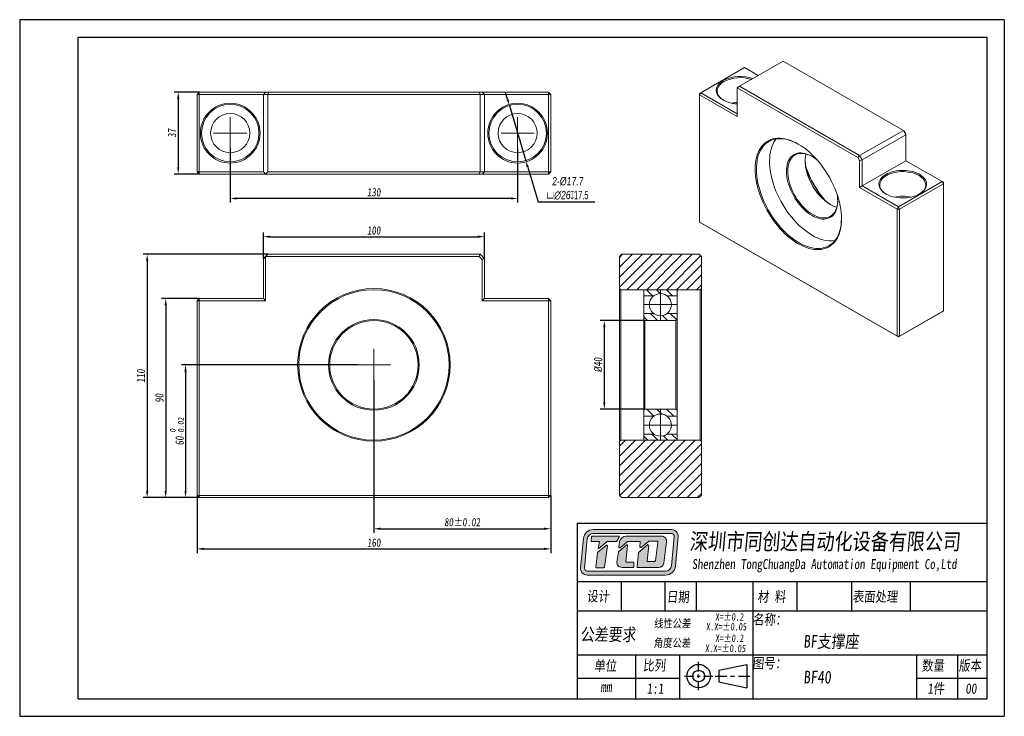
# Model space of a CAD drawing. Header units: millimetres. Extents: x 769 to 1215, y 138 to 453.
import ezdxf

# ---------------------------------------------------------------- set-up
doc = ezdxf.new("R2010")
doc.units = ezdxf.units.MM
doc.linetypes.add('CENTER2', pattern=[28.575, 19.05, -3.175, 3.175, -3.175])
doc.layers.get('0').update_dxf_attribs({"lineweight": 20})
for name, color, linetype, lineweight in [('中心线', 5, 'CENTER2', 13), ('外框', 7, 'Continuous', 25), ('文字', 3, 'Continuous', 18), ('标注', 1, 'Continuous', 13)]:
    doc.layers.add(name, color=color, linetype=linetype, lineweight=lineweight)
doc.styles.get("Standard").update_dxf_attribs({"font": 'SimSun.ttf', "width": 0.8, "oblique": 5})
doc.dimstyles.new('ISO-25', dxfattribs={"dimscale": 1.5, "dimtxt": 2.5, "dimasz": 2, "dimexe": 1.25, "dimexo": 0, "dimtad": 1, "dimzin": 9, "dimdsep": 46, "dimtxsty": 'Standard', "dimcen": 2.5, "dimadec": 0, "dimazin": 2, "dimtfac": 1, "dimtix": 1, "dimtmove": 0, "dimatfit": 0, "dimfxl": 0, "dimarcsym": 0})
doc.dimstyles.new('ISO-25$3', dxfattribs={"dimscale": 1.5, "dimtxt": 2.5, "dimasz": 2, "dimexe": 1.25, "dimexo": 0, "dimtad": 1, "dimtoh": 1, "dimzin": 9, "dimdsep": 46, "dimtxsty": 'Standard', "dimcen": 2.5, "dimadec": 0, "dimazin": 2, "dimtfac": 1, "dimtix": 1, "dimtmove": 0, "dimatfit": 0, "dimfxl": 0, "dimarcsym": 0})

# ---------------------------------------------------------------- blocks, each defined once
blk = doc.blocks.new('Y')
at = {"lineweight": 30}
for p, q in [((-4136.76, 2009.27), (-3862.74, 2009.27)), ((-4154.44, 2003.97), (-3857.44, 2003.97)), ((-4154.44, 2003.97), (-3857.44, 2003.97))]:
    blk.add_line(p, q, dxfattribs=at)
for points in [[(-3857.44, 2213.99), (-4154.44, 2213.99), (-4154.44, 2003.97)], [(-4136.76, 2009.27), (-4136.76, 2208.69), (-3862.74, 2208.69)]]:
    blk.add_lwpolyline(points, dxfattribs=at)
blk = doc.blocks.new('W')
at = {"lineweight": 30}
for p, q in [((-3857.44, 2213.99), (-3857.44, 2003.97)), ((-3857.44, 2213.99), (-3857.44, 2003.97)), ((-3862.74, 2208.69), (-3862.74, 2009.27))]:
    blk.add_line(p, q, dxfattribs=at)
blk.add_blockref('Y', (0, 0))
blk = doc.blocks.new('*D11')
at = {"layer": 'Defpoints', "color": 0, "transparency": 16777216}
for p in [(864.57, 394.47), (994.57, 394.47), (864.57, 371.69)]:
    blk.add_point(p, dxfattribs=at)
at = {"layer": '标注', "color": 0, "lineweight": -2, "transparency": 16777216}
for p, q in [((864.57, 394.47), (864.57, 369.81)), ((994.57, 394.47), (994.57, 369.81)), ((991.57, 371.69), (867.57, 371.69))]:
    blk.add_line(p, q, dxfattribs=at)
at = {"layer": '标注', "color": 0, "transparency": 16777216}
for points in [[(867.57, 372.19), (867.57, 371.19), (864.57, 371.69)], [(991.57, 372.19), (991.57, 371.19), (994.57, 371.69)]]:
    blk.add_solid(points, dxfattribs=at)
at = {"layer": '标注', "color": 0, "transparency": 16777216, "insert": (929.57, 374.5), "char_height": 3.75, "attachment_point": 5}
blk.add_mtext('130', dxfattribs=at)
blk = doc.blocks.new('*D12')
at = {"layer": 'Defpoints', "color": 0, "transparency": 16777216}
for p in [(850.57, 419.72), (841.07, 382.72), (850.57, 382.72)]:
    blk.add_point(p, dxfattribs=at)
at = {"layer": '标注', "color": 0, "lineweight": -2, "transparency": 16777216}
for p, q in [((850.57, 419.72), (839.19, 419.72)), ((841.07, 416.72), (841.07, 385.72)), ((850.57, 382.72), (839.19, 382.72))]:
    blk.add_line(p, q, dxfattribs=at)
at = {"layer": '标注', "color": 0, "transparency": 16777216}
for points in [[(840.57, 416.72), (841.57, 416.72), (841.07, 419.72)], [(840.57, 385.72), (841.57, 385.72), (841.07, 382.72)]]:
    blk.add_solid(points, dxfattribs=at)
at = {"layer": '标注', "color": 0, "transparency": 16777216, "insert": (838.26, 401.22), "char_height": 3.75, "attachment_point": 5, "rotation": 90}
blk.add_mtext('37', dxfattribs=at)
blk = doc.blocks.new('*D13')
at = {"layer": 'Defpoints', "color": 0, "transparency": 16777216}
for p in [(979.57, 354.4), (879.57, 344.45), (979.57, 344.25)]:
    blk.add_point(p, dxfattribs=at)
at = {"layer": '标注', "color": 0, "lineweight": -2, "transparency": 16777216}
for p, q in [((879.57, 344.45), (879.57, 356.27)), ((979.57, 344.25), (979.57, 356.27)), ((882.57, 354.4), (976.57, 354.4))]:
    blk.add_line(p, q, dxfattribs=at)
at = {"layer": '标注', "color": 0, "transparency": 16777216}
for points in [[(882.57, 354.9), (882.57, 353.9), (879.57, 354.4)], [(976.57, 354.9), (976.57, 353.9), (979.57, 354.4)]]:
    blk.add_solid(points, dxfattribs=at)
at = {"layer": '标注', "color": 0, "transparency": 16777216, "insert": (929.57, 357.21), "char_height": 3.75, "attachment_point": 5}
blk.add_mtext('100', dxfattribs=at)
blk = doc.blocks.new('*D14')
at = {"layer": 'Defpoints', "color": 0, "transparency": 16777216}
for p in [(922.07, 296.45), (844.37, 236.45), (850.57, 236.45)]:
    blk.add_point(p, dxfattribs=at)
at = {"layer": '标注', "color": 0, "lineweight": -2, "transparency": 16777216}
for p, q in [((922.07, 296.45), (842.5, 296.45)), ((844.37, 293.45), (844.37, 239.45)), ((850.57, 236.45), (842.5, 236.45))]:
    blk.add_line(p, q, dxfattribs=at)
at = {"layer": '标注', "color": 0, "transparency": 16777216}
for points in [[(843.87, 293.45), (844.87, 293.45), (844.37, 296.45)], [(843.87, 239.45), (844.87, 239.45), (844.37, 236.45)]]:
    blk.add_solid(points, dxfattribs=at)
at = {"layer": '标注', "color": 0, "transparency": 16777216, "insert": (840.44, 266.45), "char_height": 3.75, "attachment_point": 5, "rotation": 90}
blk.add_mtext('60{\\H0.7x;\\S 0^ -0.02;}', dxfattribs=at)
blk = doc.blocks.new('*D15')
at = {"layer": 'Defpoints', "color": 0, "transparency": 16777216}
for p in [(850.57, 326.45), (835.39, 236.45), (850.57, 236.45)]:
    blk.add_point(p, dxfattribs=at)
at = {"layer": '标注', "color": 0, "lineweight": -2, "transparency": 16777216}
for p, q in [((850.57, 326.45), (833.51, 326.45)), ((835.39, 323.45), (835.39, 239.45)), ((850.57, 236.45), (833.51, 236.45))]:
    blk.add_line(p, q, dxfattribs=at)
at = {"layer": '标注', "color": 0, "transparency": 16777216}
for points in [[(834.89, 323.45), (835.89, 323.45), (835.39, 326.45)], [(834.89, 239.45), (835.89, 239.45), (835.39, 236.45)]]:
    blk.add_solid(points, dxfattribs=at)
at = {"layer": '标注', "color": 0, "transparency": 16777216, "insert": (832.57, 281.45), "char_height": 3.75, "attachment_point": 5, "rotation": 90}
blk.add_mtext('90', dxfattribs=at)
blk = doc.blocks.new('*D16')
at = {"layer": 'Defpoints', "color": 0, "transparency": 16777216}
for p in [(881.57, 346.45), (827.02, 236.45), (850.57, 236.45)]:
    blk.add_point(p, dxfattribs=at)
at = {"layer": '标注', "color": 0, "lineweight": -2, "transparency": 16777216}
for p, q in [((881.57, 346.45), (825.14, 346.45)), ((827.02, 343.45), (827.02, 239.45)), ((850.57, 236.45), (825.14, 236.45))]:
    blk.add_line(p, q, dxfattribs=at)
at = {"layer": '标注', "color": 0, "transparency": 16777216}
for points in [[(826.52, 343.45), (827.52, 343.45), (827.02, 346.45)], [(826.52, 239.45), (827.52, 239.45), (827.02, 236.45)]]:
    blk.add_solid(points, dxfattribs=at)
at = {"layer": '标注', "color": 0, "transparency": 16777216, "insert": (824.2, 291.45), "char_height": 3.75, "attachment_point": 5, "rotation": 90}
blk.add_mtext('110', dxfattribs=at)
blk = doc.blocks.new('*D17')
at = {"layer": 'Defpoints', "color": 0, "transparency": 16777216}
for p in [(929.57, 289.7), (1009.57, 237.45), (1009.57, 222.38)]:
    blk.add_point(p, dxfattribs=at)
at = {"layer": '标注', "color": 0, "lineweight": -2, "transparency": 16777216}
for p, q in [((929.57, 289.7), (929.57, 220.51)), ((1009.57, 237.45), (1009.57, 220.51)), ((932.57, 222.38), (1006.57, 222.38))]:
    blk.add_line(p, q, dxfattribs=at)
at = {"layer": '标注', "color": 0, "transparency": 16777216}
for points in [[(932.57, 222.88), (932.57, 221.88), (929.57, 222.38)], [(1006.57, 222.88), (1006.57, 221.88), (1009.57, 222.38)]]:
    blk.add_solid(points, dxfattribs=at)
at = {"layer": '标注', "color": 0, "transparency": 16777216, "insert": (969.57, 225.33), "char_height": 3.75, "attachment_point": 5}
blk.add_mtext('80%%P0.02', dxfattribs=at)
blk = doc.blocks.new('*D18')
at = {"layer": 'Defpoints', "color": 0, "transparency": 16777216}
for p in [(849.57, 237.45), (1009.57, 237.45), (1009.57, 213.28)]:
    blk.add_point(p, dxfattribs=at)
at = {"layer": '标注', "color": 0, "lineweight": -2, "transparency": 16777216}
for p, q in [((849.57, 237.45), (849.57, 211.4)), ((1009.57, 237.45), (1009.57, 211.4)), ((852.57, 213.28), (1006.57, 213.28))]:
    blk.add_line(p, q, dxfattribs=at)
at = {"layer": '标注', "color": 0, "transparency": 16777216}
for points in [[(852.57, 213.78), (852.57, 212.78), (849.57, 213.28)], [(1006.57, 213.78), (1006.57, 212.78), (1009.57, 213.28)]]:
    blk.add_solid(points, dxfattribs=at)
at = {"layer": '标注', "color": 0, "transparency": 16777216, "insert": (929.57, 216.09), "char_height": 3.75, "attachment_point": 5}
blk.add_mtext('160', dxfattribs=at)
blk = doc.blocks.new('*D19')
at = {"layer": 'Defpoints', "color": 0, "transparency": 16777216}
for p in [(1052.18, 316.45), (1033.79, 276.45), (1052.18, 276.45)]:
    blk.add_point(p, dxfattribs=at)
at = {"layer": '标注', "color": 0, "lineweight": -2, "transparency": 16777216}
for p, q in [((1052.18, 316.45), (1031.91, 316.45)), ((1033.79, 313.45), (1033.79, 279.45)), ((1052.18, 276.45), (1031.91, 276.45))]:
    blk.add_line(p, q, dxfattribs=at)
at = {"layer": '标注', "color": 0, "transparency": 16777216}
for points in [[(1033.29, 313.45), (1034.29, 313.45), (1033.79, 316.45)], [(1033.29, 279.45), (1034.29, 279.45), (1033.79, 276.45)]]:
    blk.add_solid(points, dxfattribs=at)
at = {"layer": '标注', "color": 0, "transparency": 16777216, "insert": (1030.98, 296.45), "char_height": 3.75, "attachment_point": 5, "rotation": 90}
blk.add_mtext('{\\fISOCPEUR|b0|i0|c0|p34;%%C}40', dxfattribs=at)
blk = doc.blocks.new('*D20')
at = {"layer": 'Defpoints', "color": 0, "transparency": 16777216}
for p in [(990.87, 413.68), (998.27, 388.75)]:
    blk.add_point(p, dxfattribs=at)
at = {"layer": '标注', "color": 0, "lineweight": -2, "transparency": 16777216}
for p, q in [((990.01, 416.55), (989.16, 419.43)), ((990.87, 413.68), (998.27, 388.75)), ((999.13, 385.88), (1003.8, 370.14)), ((1003.8, 370.14), (1029.54, 370.14))]:
    blk.add_line(p, q, dxfattribs=at)
at = {"layer": '标注', "color": 0, "transparency": 16777216}
for points in [[(990.49, 416.7), (989.53, 416.41), (990.87, 413.68)], [(999.61, 386.02), (998.65, 385.74), (998.27, 388.75)]]:
    blk.add_solid(points, dxfattribs=at)
at = {"layer": '标注', "color": 0, "transparency": 16777216, "insert": (1017.14, 376.23), "char_height": 3.75, "attachment_point": 5}
blk.add_mtext('{\\fGulim|b0|i0|c129|p34;2-%%C17.7\\P\\fGDT|b0|i0|c0|p2;\\Q0;\\W0.67;v\\fGulim|b0|i0|c129|p34;\\Q5;\\W0.8;∅26\\fGDT|b0|i0|c0|p2;\\Q0;\\W0.67;x17.5}', dxfattribs=at)
blk = doc.blocks.new('UJ')
at = {"color": 7, "linetype": 'Continuous', "lineweight": 15}
for p, q in [((1318.18, 407.44), (1293.43, 393.16)), ((1340.1, 411.12), (1315.35, 396.83)), ((1325.96, 402.96), (1318.18, 407.44)), ((1407.98, 371.93), (1340.1, 411.12)), ((1313.94, 396.02), (1315.35, 396.83)), ((1313.94, 396.02), (1313.94, 379.69)), ((1382.23, 356.59), (1313.94, 396.02)), ((1315.35, 396.83), (1383.23, 357.65)), ((1292.72, 391.93), (1293.43, 393.16)), ((1293.43, 393.16), (1292.72, 392.75)), ((1292.72, 391.93), (1292.72, 392.75)), ((1292.72, 391.93), (1292.72, 320.08)), ((1313.94, 379.69), (1292.72, 391.93)), ((1293.43, 393.16), (1313.94, 381.32)), ((1383.23, 357.65), (1407.98, 371.93)), ((1409.4, 369.48), (1384.65, 355.2)), ((1409.4, 369.48), (1407.98, 371.93)), ((1408.4, 371.69), (1407.98, 371.93)), ((1408.4, 371.69), (1409.4, 369.96)), ((1409.4, 369.96), (1409.4, 369.48)), ((1409.4, 354.79), (1409.4, 369.48)), ((1383.23, 357.65), (1382.23, 356.59)), ((1383.23, 354.86), (1382.23, 356.59)), ((1383.23, 357.65), (1384.65, 355.2)), ((1384.65, 355.2), (1383.23, 354.86)), ((1383.23, 339.68), (1383.23, 354.86)), ((1384.65, 355.2), (1384.65, 340.5)), ((1409.4, 354.79), (1384.65, 340.5)), ((1429.9, 342.95), (1409.4, 354.79)), ((1384.65, 340.5), (1383.23, 339.68)), ((1404.45, 327.44), (1383.23, 339.68)), ((1384.65, 340.5), (1405.15, 328.66)), ((1405.15, 328.66), (1429.9, 342.95)), ((1430.61, 341.72), (1405.86, 327.44)), ((1430.61, 341.72), (1429.9, 342.95)), ((1430.61, 342.54), (1429.9, 342.95)), ((1430.61, 342.54), (1430.61, 341.72)), ((1430.61, 269.87), (1430.61, 341.72)), ((1405.15, 328.66), (1404.45, 327.44)), ((1405.86, 327.44), (1405.15, 328.66)), ((1404.45, 255.58), (1404.45, 327.44)), ((1405.86, 327.44), (1404.45, 327.44)), ((1405.86, 327.44), (1405.86, 255.58)), ((1292.72, 320.08), (1404.45, 255.58)), ((1292.72, 320.08), (1293.43, 319.67)), ((1405.15, 255.17), (1293.43, 319.67)), ((1429.9, 269.46), (1405.15, 255.17)), ((1405.86, 255.58), (1430.61, 269.87)), ((1429.9, 269.46), (1430.61, 269.87)), ((1405.86, 255.58), (1404.45, 255.58)), ((1405.15, 255.17), (1404.45, 255.58)), ((1405.15, 255.17), (1405.86, 255.58))]:
    blk.add_line(p, q, dxfattribs=at)
at = {"color": 7, "linetype": 'Continuous', "lineweight": 15, "flags": 128}
for points in [[(1313.94, 386.86), (1312.65, 386.99), (1311.34, 387.21), (1310.07, 387.5), (1308.86, 387.87), (1307.71, 388.3), (1306.65, 388.8), (1305.69, 389.36), (1304.82, 389.97), (1304.07, 390.63), (1303.44, 391.33), (1302.93, 392.07), (1302.55, 392.82), (1302.31, 393.6), (1302.21, 394.39), (1302.24, 395.18), (1302.42, 395.96), (1302.73, 396.73), (1303.17, 397.48), (1303.74, 398.19), (1304.43, 398.87), (1305.24, 399.51), (1306.16, 400.1)], [(1306.51, 399.48), (1305.62, 398.91), (1304.83, 398.29), (1304.15, 397.62), (1303.6, 396.92), (1303.18, 396.18), (1302.89, 395.43), (1302.73, 394.66), (1302.71, 393.89), (1302.83, 393.12), (1303.09, 392.36), (1303.48, 391.62), (1304, 390.91), (1304.65, 390.23), (1305.41, 389.6), (1306.28, 389.01), (1306.34, 388.97)], [(1348.59, 364.18), (1350.12, 363.24), (1351.64, 362.19), (1353.16, 361.04), (1354.65, 359.79), (1356.12, 358.44), (1357.57, 357.01), (1358.97, 355.5), (1360.34, 353.91), (1361.66, 352.24), (1362.92, 350.52), (1364.14, 348.73), (1365.28, 346.9), (1366.37, 345.02), (1367.38, 343.11), (1368.32, 341.17), (1369.18, 339.21), (1369.96, 337.23), (1370.66, 335.26), (1371.27, 333.28), (1371.79, 331.32), (1372.21, 329.37), (1372.55, 327.45), (1372.79, 325.56), (1372.93, 323.72), (1372.98, 321.92), (1372.93, 320.18), (1372.79, 318.5), (1372.55, 316.89), (1372.21, 315.36), (1371.79, 313.91), (1371.27, 312.54), (1370.66, 311.27), (1369.96, 310.09), (1369.18, 309.02), (1368.32, 308.05), (1367.38, 307.2), (1366.37, 306.45), (1365.28, 305.83), (1364.14, 305.32), (1362.92, 304.94), (1361.66, 304.67), (1360.34, 304.53), (1358.97, 304.52), (1357.57, 304.63), (1356.12, 304.86), (1354.65, 305.22), (1353.16, 305.69), (1351.64, 306.29), (1350.12, 307.01), (1348.59, 307.83), (1347.05, 308.77), (1345.53, 309.82), (1344.01, 310.97), (1342.52, 312.22), (1341.05, 313.56), (1339.6, 315), (1338.2, 316.51), (1336.83, 318.1), (1335.51, 319.77), (1334.25, 321.49), (1333.04, 323.28), (1331.89, 325.11), (1330.8, 326.99), (1329.79, 328.9), (1328.85, 330.84), (1327.99, 332.8), (1327.21, 334.77), (1326.51, 336.75), (1325.9, 338.73), (1325.38, 340.69), (1324.96, 342.64), (1324.62, 344.56), (1324.38, 346.45), (1324.24, 348.29), (1324.19, 350.09), (1324.24, 351.83), (1324.38, 353.51), (1324.62, 355.12), (1324.96, 356.65), (1325.38, 358.1), (1325.9, 359.47), (1326.51, 360.74), (1327.21, 361.92), (1327.99, 362.99), (1328.85, 363.96), (1329.79, 364.81), (1330.8, 365.55), (1331.89, 366.18), (1333.04, 366.69), (1334.25, 367.07), (1335.51, 367.34), (1336.83, 367.48), (1338.2, 367.49), (1339.6, 367.38), (1341.05, 367.15), (1342.52, 366.79), (1344.01, 366.32), (1345.53, 365.72), (1347.05, 365), (1348.59, 364.18)], [(1348.77, 364.07), (1347.41, 364.8), (1345.9, 365.5), (1344.39, 366.1), (1342.9, 366.57), (1341.44, 366.92), (1340, 367.14), (1338.61, 367.24), (1337.25, 367.22), (1335.94, 367.07), (1334.68, 366.79), (1333.49, 366.4), (1332.35, 365.88), (1331.28, 365.24), (1330.28, 364.49), (1329.35, 363.62), (1328.51, 362.64), (1327.75, 361.55), (1327.07, 360.37), (1326.48, 359.08), (1325.98, 357.7), (1325.57, 356.24), (1325.26, 354.7), (1325.05, 353.08), (1324.92, 351.39), (1324.9, 349.65), (1324.97, 347.84), (1325.14, 346), (1325.41, 344.11), (1325.77, 342.19), (1326.22, 340.24), (1326.76, 338.28), (1327.4, 336.32), (1328.12, 334.35), (1328.92, 332.39), (1329.81, 330.44), (1330.77, 328.52), (1331.8, 326.63), (1332.91, 324.77), (1334.08, 322.97), (1335.31, 321.21), (1336.59, 319.52), (1337.92, 317.89), (1339.3, 316.34), (1340.72, 314.87), (1342.17, 313.48), (1343.64, 312.19), (1345.14, 310.99), (1346.65, 309.89), (1348.18, 308.9), (1349.7, 308.02), (1351.22, 307.25), (1352.74, 306.6), (1354.24, 306.07), (1355.71, 305.66), (1357.16, 305.37), (1358.58, 305.21), (1359.96, 305.17), (1361.29, 305.26), (1362.57, 305.47), (1363.8, 305.81), (1364.97, 306.26), (1366.07, 306.84), (1367.11, 307.54), (1368.07, 308.35), (1368.96, 309.28), (1369.76, 310.31), (1370.48, 311.44), (1371.11, 312.68), (1371.66, 314.01), (1372.11, 315.43), (1372.47, 316.94), (1372.74, 318.52), (1372.9, 320.17), (1372.98, 321.89), (1372.98, 322.13)], [(1336.06, 367.09), (1335.54, 366.4), (1334.82, 365.26), (1334.19, 364.02), (1333.64, 362.69), (1333.19, 361.27), (1332.83, 359.77), (1332.57, 358.18), (1332.4, 356.53), (1332.32, 354.81), (1332.35, 353.04), (1332.47, 351.21), (1332.69, 349.34), (1333, 347.44), (1333.41, 345.5), (1333.9, 343.55), (1334.49, 341.59), (1335.17, 339.62), (1335.93, 337.65), (1336.78, 335.7), (1337.7, 333.76), (1338.7, 331.85), (1339.77, 329.98), (1340.91, 328.15), (1342.11, 326.37), (1343.37, 324.64), (1344.67, 322.98), (1346.03, 321.39), (1347.43, 319.88), (1348.86, 318.45), (1350.33, 317.11), (1351.81, 315.86), (1353.32, 314.71), (1354.84, 313.67), (1356.36, 312.73)], [(1356.36, 323.76), (1355.18, 324.49), (1354.01, 325.34), (1352.85, 326.28), (1351.72, 327.32), (1350.61, 328.45), (1349.55, 329.66), (1348.53, 330.94), (1347.56, 332.28), (1346.65, 333.68), (1345.8, 335.12), (1345.03, 336.6), (1344.33, 338.11), (1343.71, 339.63), (1343.18, 341.15), (1342.73, 342.68), (1342.37, 344.18), (1342.11, 345.67), (1341.94, 347.12), (1341.87, 348.52), (1341.89, 349.87), (1342.02, 351.16), (1342.23, 352.38), (1342.54, 353.52), (1342.94, 354.57), (1343.43, 355.53), (1344.01, 356.39), (1344.67, 357.14), (1345.41, 357.78), (1346.22, 358.31), (1347.1, 358.72), (1348.04, 359), (1349.03, 359.17), (1350.07, 359.21), (1351.16, 359.12), (1352.28, 358.91), (1353.43, 358.58), (1354.59, 358.13), (1355.77, 357.56), (1356.95, 356.88), (1358.13, 356.09), (1359.1, 355.35)], [(1356.54, 357.13), (1355.55, 357.65), (1354.39, 358.15), (1353.25, 358.53), (1352.12, 358.8), (1351.04, 358.93), (1349.99, 358.95), (1348.98, 358.84), (1348.03, 358.6), (1347.14, 358.24), (1346.31, 357.77), (1345.56, 357.17), (1344.88, 356.47), (1344.28, 355.65), (1343.77, 354.74), (1343.34, 353.72), (1343.01, 352.62), (1342.77, 351.44), (1342.62, 350.18), (1342.57, 348.86), (1342.62, 347.49), (1342.77, 346.06), (1343.01, 344.6), (1343.34, 343.12), (1343.77, 341.62), (1344.28, 340.11), (1344.88, 338.6), (1345.56, 337.11), (1346.31, 335.64), (1347.14, 334.21), (1348.03, 332.83), (1348.98, 331.49), (1349.99, 330.22), (1351.04, 329.02), (1352.12, 327.9), (1353.25, 326.87), (1354.39, 325.93), (1355.55, 325.1), (1356.72, 324.37)], [(1370.36, 328.51), (1370.09, 328.58), (1368.94, 328.96), (1367.78, 329.46), (1366.62, 330.08), (1365.45, 330.81), (1364.29, 331.65), (1363.14, 332.59), (1362.02, 333.62), (1360.94, 334.74), (1359.89, 335.94), (1358.88, 337.21), (1357.93, 338.54), (1357.04, 339.93), (1356.21, 341.36), (1355.46, 342.83), (1354.78, 344.32), (1354.18, 345.82), (1353.67, 347.33), (1353.24, 348.83), (1352.91, 350.32), (1352.67, 351.78), (1352.52, 353.2), (1352.47, 354.58), (1352.52, 355.9), (1352.67, 357.15), (1352.91, 358.34), (1352.98, 358.61)], [(1398.08, 347.03), (1399.1, 347.56), (1400.2, 348.03), (1401.38, 348.43), (1402.62, 348.76), (1403.91, 349.01), (1405.25, 349.19), (1406.6, 349.29), (1407.97, 349.31), (1409.33, 349.25), (1410.68, 349.11), (1412, 348.89), (1413.26, 348.6), (1414.48, 348.24), (1415.62, 347.8), (1416.68, 347.3), (1417.65, 346.74), (1418.51, 346.13), (1419.26, 345.47), (1419.9, 344.77), (1420.4, 344.04), (1420.78, 343.28), (1421.02, 342.5), (1421.12, 341.72), (1421.09, 340.93), (1420.92, 340.14), (1420.61, 339.38), (1420.17, 338.63), (1419.59, 337.91), (1418.9, 337.23), (1418.09, 336.59), (1417.17, 336.01), (1416.16, 335.48), (1415.06, 335.01), (1413.88, 334.61), (1412.64, 334.28), (1411.34, 334.03), (1410.01, 333.85), (1408.65, 333.75), (1407.29, 333.73), (1405.92, 333.79), (1404.58, 333.93), (1403.26, 334.14), (1401.99, 334.44), (1400.78, 334.8), (1399.64, 335.24), (1398.58, 335.74), (1397.61, 336.29), (1396.75, 336.91), (1395.99, 337.57), (1395.36, 338.27), (1394.85, 339), (1394.48, 339.76), (1394.24, 340.53), (1394.13, 341.32), (1394.17, 342.11), (1394.34, 342.89), (1394.65, 343.66), (1395.09, 344.41), (1395.66, 345.13), (1396.36, 345.81), (1397.17, 346.44), (1398.08, 347.03)], [(1398.44, 346.42), (1397.54, 345.84), (1396.75, 345.22), (1396.08, 344.55), (1395.52, 343.85), (1395.1, 343.12), (1394.81, 342.36), (1394.66, 341.59), (1394.64, 340.82), (1394.76, 340.05), (1395.02, 339.29), (1395.41, 338.55), (1395.93, 337.84), (1396.57, 337.17), (1397.33, 336.53), (1398.2, 335.94), (1398.26, 335.91)], [(1417, 335.91), (1417.28, 336.08), (1418.13, 336.68), (1418.86, 337.33), (1419.47, 338.02), (1419.96, 338.74), (1420.32, 339.48), (1420.54, 340.24), (1420.63, 341.01), (1420.58, 341.79), (1420.39, 342.55), (1420.06, 343.3), (1419.61, 344.03), (1419.02, 344.72), (1418.32, 345.38), (1417.5, 345.99), (1416.58, 346.55), (1415.56, 347.06), (1414.46, 347.49), (1413.29, 347.87), (1412.06, 348.17), (1410.78, 348.39), (1409.46, 348.54), (1408.13, 348.61), (1406.79, 348.6), (1405.46, 348.51), (1404.16, 348.34), (1402.89, 348.1), (1401.67, 347.78), (1400.51, 347.39), (1399.43, 346.94), (1398.44, 346.42)], [(1370.6, 335.44), (1370.71, 334.59), (1370.83, 333.17), (1370.86, 331.79), (1370.78, 330.47), (1370.62, 329.21), (1370.35, 328.03), (1370, 326.94), (1369.55, 325.93), (1369.01, 325.02), (1368.4, 324.21), (1367.7, 323.52), (1366.92, 322.93), (1366.08, 322.46), (1365.17, 322.11), (1364.2, 321.89), (1363.18, 321.79), (1362.11, 321.81), (1361.01, 321.96), (1359.88, 322.23), (1358.72, 322.62), (1357.54, 323.13), (1356.36, 323.76)], [(1356.72, 324.37), (1357.88, 323.75), (1359.04, 323.25), (1360.19, 322.86), (1361.31, 322.6), (1362.4, 322.46), (1363.45, 322.45), (1364.45, 322.56), (1365.4, 322.8), (1366.3, 323.15), (1367.12, 323.63), (1367.88, 324.23), (1368.56, 324.93), (1369.15, 325.75), (1369.67, 326.66), (1370.09, 327.67), (1370.43, 328.78), (1370.67, 329.96), (1370.81, 331.21), (1370.86, 332.33)]]:
    blk.add_lwpolyline(points, dxfattribs=at)
at = {"color": 7, "linetype": 'Continuous', "lineweight": 15}
for centre, radius, start, end in [((1315.78, 381.33), 21.09, 70.3001, 117.141), ((1315.78, 381.39), 20.33, 71.94, 117.1226), ((1315.56, 366.8), 20.99, 94.4459, 102.6301), ((1383.99, 356.45), 31.56, 183.0249, 236.9697), ((1408.05, 370.33), 58.37, 198.6393, 221.3553), ((1407.27, 369.88), 57.6, 199.073, 220.9216), ((1407.63, 312.84), 21.9, 77.5255, 102.4745), ((1367.25, 329.54), 20.03, 237.0831, 275.7106)]:
    blk.add_arc(centre, radius, start, end, dxfattribs=at)

msp = doc.modelspace()

# ---------------------------------------------------------------- hatches: boundary and pattern name
h = msp.add_hatch()
h.set_pattern_fill('ANSI31', color=2)
h.set_pattern_definition([(45, (0, -8.6344), (-2.245064, 2.245064), [])])
h.paths.add_polyline_path([(1077.181, 330.454), (1077.681, 330.954), (1077.681, 345.454), (1076.681, 346.454), (1041.681, 346.454), (1040.681, 345.454), (1040.681, 330.954), (1041.181, 330.454), (1051.681, 330.454)])
h.paths.add_polyline_path([(1076.681, 236.454), (1077.681, 237.454), (1077.681, 261.954), (1077.181, 262.454), (1051.681, 262.454), (1041.181, 262.454), (1040.681, 261.954), (1040.681, 237.454), (1041.681, 236.454)])
h = msp.add_hatch()
h.set_pattern_fill('ANSI31', color=2, angle=90)
h.set_pattern_definition([(135, (0, -8.6344), (-2.245064, -2.245064), [])])
h.paths.add_polyline_path([(1059.181, 328.704), (1059.181, 330.454), (1051.681, 330.454), (1051.681, 327.704), (1056.181, 327.704, -0.1622777)])
h.paths.add_polyline_path([(1066.681, 330.454), (1059.181, 330.454), (1059.181, 328.704, -0.1622777), (1062.181, 327.704), (1066.681, 327.704)])
h.paths.add_polyline_path([(1066.681, 319.704), (1062.181, 319.704, -0.1622777), (1059.181, 318.704), (1059.181, 316.454), (1066.181, 316.454), (1066.681, 316.954)])
h.paths.add_polyline_path([(1059.181, 318.704, -0.1622777), (1056.181, 319.704), (1051.681, 319.704), (1051.681, 316.954), (1052.181, 316.454), (1059.181, 316.454)])
h.paths.add_polyline_path([(1059.181, 276.454), (1052.181, 276.454), (1051.681, 275.954), (1051.681, 273.204), (1056.181, 273.204, -0.1622777), (1059.181, 274.204)])
h.paths.add_polyline_path([(1066.681, 275.954), (1066.181, 276.454), (1059.181, 276.454), (1059.181, 274.204, -0.1622777), (1062.181, 273.204), (1066.681, 273.204)])
h.paths.add_polyline_path([(1066.681, 265.204), (1062.181, 265.204, -0.1622777), (1059.181, 264.204), (1059.181, 262.454), (1066.681, 262.454)])
h.paths.add_polyline_path([(1059.181, 264.204, -0.1622777), (1056.181, 265.204), (1051.681, 265.204), (1051.681, 262.454), (1059.181, 262.454)])
at = {"layer": '文字'}
h = msp.add_hatch(color=256, dxfattribs=at)
h.dxf.hatch_style = 1
h.paths.add_polyline_path([(1064.18, 221.987), (1028.777, 221.987, 0.3871904), (1024.305, 217.914), (1023.069, 204.678, 0.4417631), (1026.05, 201.405), (1061.474, 201.405, 0.3876272), (1065.946, 205.485), (1067.162, 218.719, 0.4413093)])
h.paths.add_polyline_path([(1064.18, 220.191, -0.4413093), (1065.373, 218.884), (1064.157, 205.65, -0.3876272), (1061.474, 203.202), (1026.05, 203.202, -0.4417631), (1024.857, 204.511), (1026.094, 217.747, -0.3871904), (1028.777, 220.191)], flags=16)
h.paths.add_polyline_path([(1040.224, 219.038, -0.5692565), (1040.488, 218.596), (1039.485, 216.745, -0.2751589), (1039.222, 216.589), (1035.185, 216.589, 0.1785487), (1034.99, 216.517), (1031.328, 213.389), (1031.07, 213.389), (1031.655, 216.593), (1028.099, 216.593, -0.4551699), (1027.802, 216.934), (1028.054, 218.75, -0.3736999), (1028.35, 219.008)], flags=0)
h.paths.add_polyline_path([(1034.681, 214.861, -0.6728841), (1035.162, 214.585), (1033.865, 204.982, -0.3754282), (1033.569, 204.723), (1030.293, 204.723, -0.4451596), (1029.995, 205.053), (1030.683, 211.616, -0.2032664), (1030.797, 211.82)], flags=0)
h.paths.add_polyline_path([(1043.668, 219.039), (1059.695, 219.039, -0.4535474), (1061.921, 216.497), (1060.636, 206.852, -0.3759441), (1058.41, 204.903), (1048.907, 204.903, -0.443757), (1048.609, 205.232), (1049.249, 211.629), (1053.362, 215.123, -0.6781546), (1053.853, 214.862), (1053.093, 207.894, 0.4464345), (1053.39, 207.562), (1056.57, 207.562, 0.3783283), (1056.867, 207.824), (1057.935, 216.385, 0.4510331), (1057.637, 216.721), (1053.896, 216.721, 0.1736567), (1053.706, 216.653), (1050.382, 213.923, -0.6630003), (1049.894, 214.179), (1050.066, 216.239, 0.4388203), (1049.767, 216.563), (1044.321, 216.563, 0.1753949), (1044.13, 216.494), (1040.888, 213.794, -0.6807563), (1040.4, 214.061), (1040.697, 216.42, -0.3779258)], flags=0)
h.paths.add_polyline_path([(1040.229, 211.924), (1043.848, 215.105, -0.6841835), (1044.343, 214.848), (1043.557, 207.614, 0.4462884), (1043.855, 207.282), (1046.76, 207.282, -0.4142136), (1047.06, 206.983), (1047.06, 205.202, -0.4142136), (1046.76, 204.903), (1041.68, 204.903, -0.4294817), (1039.437, 207.265), (1040.131, 211.745, -0.1758286)], flags=0)
h.paths.add_polyline_path([(1040.488, 218.596, 0.5692565), (1040.224, 219.038), (1028.35, 219.008, 0.3736999), (1028.054, 218.75), (1027.802, 216.934, 0.4551699), (1028.099, 216.593), (1031.655, 216.593), (1031.07, 213.389), (1031.328, 213.389), (1034.99, 216.517, -0.1785487), (1035.185, 216.589), (1039.222, 216.589, 0.2751589), (1039.485, 216.745)], flags=0)
h.paths.add_polyline_path([(1035.162, 214.585, 0.6728841), (1034.681, 214.861), (1030.797, 211.82, 0.2032664), (1030.683, 211.616), (1029.995, 205.053, 0.4451596), (1030.293, 204.723), (1033.569, 204.723, 0.3754282), (1033.865, 204.982)], flags=0)
h.paths.add_polyline_path([(1044.343, 214.848, 0.6841835), (1043.848, 215.105), (1040.229, 211.924, 0.1758286), (1040.131, 211.745), (1039.437, 207.265, 0.4294817), (1041.68, 204.903), (1046.76, 204.903, 0.4142136), (1047.06, 205.202), (1047.06, 206.983, 0.4142136), (1046.76, 207.282), (1043.855, 207.282, -0.4462884), (1043.557, 207.614)], flags=0)
h.paths.add_polyline_path([(1059.695, 219.039), (1043.668, 219.039, 0.3779258), (1040.697, 216.42), (1040.4, 214.061, 0.6807563), (1040.888, 213.794), (1044.13, 216.494, -0.1753949), (1044.321, 216.563), (1049.767, 216.563, -0.4388203), (1050.066, 216.239), (1049.894, 214.179, 0.6630003), (1050.382, 213.923), (1053.706, 216.653, -0.1736567), (1053.896, 216.721), (1057.637, 216.721, -0.4510331), (1057.935, 216.385), (1056.867, 207.824, -0.3783283), (1056.57, 207.562), (1053.39, 207.562, -0.4464345), (1053.093, 207.894), (1053.853, 214.862, 0.6781546), (1053.362, 215.123), (1049.249, 211.629), (1048.609, 205.232, 0.443757), (1048.907, 204.903), (1058.41, 204.903, 0.3759441), (1060.636, 206.852), (1061.921, 216.497, 0.4535474)], flags=0)
h = msp.add_hatch(color=256, dxfattribs=at)
h.dxf.hatch_style = 1
h.paths.add_polyline_path([(1040.488, 218.596, 0.5692565), (1040.224, 219.038), (1028.35, 219.008, 0.3736999), (1028.054, 218.75), (1027.802, 216.934, 0.4551699), (1028.099, 216.593), (1031.655, 216.593), (1031.07, 213.389), (1031.328, 213.389), (1034.99, 216.517, -0.1785487), (1035.185, 216.589), (1039.222, 216.589, 0.2751589), (1039.485, 216.745)])
h.paths.add_polyline_path([(1035.162, 214.585, 0.6728841), (1034.681, 214.861), (1030.797, 211.82, 0.2032664), (1030.683, 211.616), (1029.995, 205.053, 0.4451596), (1030.293, 204.723), (1033.569, 204.723, 0.3754282), (1033.865, 204.982)])
h.paths.add_polyline_path([(1044.343, 214.848, 0.6841835), (1043.848, 215.105), (1040.229, 211.924, 0.1758286), (1040.131, 211.745), (1039.437, 207.265, 0.4294817), (1041.68, 204.903), (1046.76, 204.903, 0.4142136), (1047.06, 205.202), (1047.06, 206.983, 0.4142136), (1046.76, 207.282), (1043.855, 207.282, -0.4462884), (1043.557, 207.614)])
h.paths.add_polyline_path([(1059.695, 219.039), (1043.668, 219.039, 0.3779258), (1040.697, 216.42), (1040.4, 214.061, 0.6807563), (1040.888, 213.794), (1044.13, 216.494, -0.1753949), (1044.321, 216.563), (1049.767, 216.563, -0.4388203), (1050.066, 216.239), (1049.894, 214.179, 0.6630003), (1050.382, 213.923), (1053.706, 216.653, -0.1736567), (1053.896, 216.721), (1057.637, 216.721, -0.4510331), (1057.935, 216.385), (1056.867, 207.824, -0.3783283), (1056.57, 207.562), (1053.39, 207.562, -0.4464345), (1053.093, 207.894), (1053.853, 214.862, 0.6781546), (1053.362, 215.123), (1049.249, 211.629), (1048.609, 205.232, 0.443757), (1048.907, 204.903), (1058.41, 204.903, 0.3759441), (1060.636, 206.852), (1061.921, 216.497, 0.4535474)])

# ---------------------------------------------------------------- linework, layer by layer
at = {"color": 7, "linetype": 'Continuous', "lineweight": 15}
for p, q in [((849.571, 418.715), (850.571, 419.715)), ((850.571, 418.715), (849.571, 418.715)), ((849.571, 383.715), (849.571, 418.715)), ((850.571, 418.715), (850.571, 419.715)), ((850.571, 419.715), (880.571, 419.715)), ((850.571, 418.715), (850.571, 383.715)), ((879.571, 418.715), (850.571, 418.715)), ((879.571, 418.715), (880.571, 419.715)), ((881.571, 418.715), (879.571, 418.715)), ((879.571, 383.715), (879.571, 418.715)), ((880.571, 419.715), (881.985, 419.715)), ((881.571, 418.715), (881.985, 419.715)), ((977.571, 418.715), (881.571, 418.715)), ((881.571, 418.715), (881.571, 383.715)), ((881.985, 419.715), (977.156, 419.715)), ((977.156, 419.715), (977.571, 418.715)), ((977.156, 419.715), (978.571, 419.715)), ((979.571, 418.715), (977.571, 418.715)), ((977.571, 383.715), (977.571, 418.715)), ((978.571, 419.715), (979.571, 418.715)), ((978.571, 419.715), (1008.571, 419.715)), ((979.571, 418.715), (979.571, 383.715)), ((1008.571, 418.715), (979.571, 418.715)), ((1008.571, 419.715), (1008.571, 418.715)), ((1008.571, 419.715), (1009.571, 418.715)), ((1008.571, 383.715), (1008.571, 418.715)), ((1009.571, 418.715), (1008.571, 418.715)), ((1009.571, 418.715), (1009.571, 383.715)), ((850.571, 382.715), (849.571, 383.715)), ((850.571, 383.715), (849.571, 383.715)), ((850.571, 383.715), (879.571, 383.715)), ((850.571, 382.715), (850.571, 383.715)), ((879.571, 383.715), (880.571, 382.715)), ((880.571, 382.715), (881.571, 383.715)), ((881.571, 383.715), (977.571, 383.715)), ((977.571, 383.715), (977.156, 382.715)), ((977.571, 383.715), (979.571, 383.715)), ((979.571, 383.715), (978.571, 382.715)), ((979.571, 383.715), (1008.571, 383.715)), ((1008.571, 383.715), (1008.571, 382.715)), ((1009.571, 383.715), (1008.571, 382.715)), ((1009.571, 383.715), (1008.571, 383.715)), ((880.571, 382.715), (850.571, 382.715)), ((977.156, 382.715), (880.571, 382.715)), ((978.571, 382.715), (977.156, 382.715)), ((1008.571, 382.715), (978.571, 382.715)), ((879.571, 344.454), (880.571, 345.454)), ((879.571, 326.454), (879.571, 344.454)), ((880.571, 345.454), (881.571, 346.454)), ((880.571, 345.454), (880.571, 325.454)), ((977.156, 345.454), (880.571, 345.454)), ((881.571, 346.454), (977.571, 346.454)), ((977.571, 346.454), (977.156, 345.454)), ((978.571, 344.04), (977.156, 345.454)), ((977.571, 346.454), (979.571, 344.454)), ((979.571, 344.454), (978.571, 344.04)), ((978.571, 325.454), (978.571, 344.04)), ((979.571, 344.454), (979.571, 326.454)), ((1041.681, 346.454), (1040.681, 345.454)), ((1040.681, 330.954), (1040.681, 345.454)), ((1041.681, 346.454), (1076.681, 346.454)), ((1077.681, 345.454), (1076.681, 346.454)), ((1077.681, 345.454), (1077.681, 330.954)), ((1040.681, 330.954), (1041.181, 330.454)), ((1040.681, 261.954), (1040.681, 330.954)), ((1051.681, 330.454), (1041.181, 330.454)), ((1041.181, 330.454), (1041.181, 262.454)), ((1077.181, 330.454), (1051.681, 330.454)), ((1051.681, 330.454), (1051.681, 316.954)), ((1066.681, 316.954), (1066.681, 330.454)), ((1077.181, 330.454), (1077.681, 330.954)), ((1077.181, 262.454), (1077.181, 330.454)), ((1077.681, 330.954), (1077.681, 261.954)), ((850.571, 326.454), (849.571, 325.454)), ((849.571, 237.454), (849.571, 325.454)), ((850.571, 325.454), (849.571, 325.454)), ((850.571, 325.454), (850.571, 326.454)), ((850.571, 326.454), (879.571, 326.454)), ((850.571, 325.454), (850.571, 237.454)), ((880.571, 325.454), (850.571, 325.454)), ((880.571, 325.454), (879.571, 326.454)), ((979.571, 326.454), (978.571, 325.454)), ((1008.571, 325.454), (978.571, 325.454)), ((979.571, 326.454), (1008.571, 326.454)), ((1008.571, 326.454), (1008.571, 325.454)), ((1009.571, 325.454), (1008.571, 326.454)), ((1008.571, 237.454), (1008.571, 325.454)), ((1009.571, 325.454), (1008.571, 325.454)), ((1009.571, 325.454), (1009.571, 237.454)), ((1051.681, 316.954), (1052.181, 316.454)), ((1051.681, 275.954), (1051.681, 316.954)), ((1066.181, 316.454), (1052.181, 316.454)), ((1052.181, 316.454), (1052.181, 276.454)), ((1066.181, 316.454), (1066.681, 316.954)), ((1066.181, 276.454), (1066.181, 316.454)), ((1066.681, 316.954), (1066.681, 275.954)), ((1052.181, 276.454), (1051.681, 275.954)), ((1052.181, 276.454), (1066.181, 276.454)), ((1066.681, 275.954), (1066.181, 276.454)), ((1051.681, 275.954), (1051.681, 262.454)), ((1066.681, 262.454), (1066.681, 275.954)), ((1041.181, 262.454), (1040.681, 261.954)), ((1040.681, 237.454), (1040.681, 261.954)), ((1041.181, 262.454), (1051.681, 262.454)), ((1051.681, 262.454), (1077.181, 262.454)), ((1077.681, 261.954), (1077.181, 262.454)), ((1077.681, 261.954), (1077.681, 237.454)), ((849.571, 237.454), (850.571, 236.454)), ((850.571, 237.454), (849.571, 237.454)), ((850.571, 237.454), (850.571, 236.454)), ((850.571, 237.454), (1008.571, 237.454)), ((1008.571, 236.454), (850.571, 236.454)), ((1009.571, 237.454), (1008.571, 237.454)), ((1008.571, 236.454), (1008.571, 237.454)), ((1008.571, 236.454), (1009.571, 237.454)), ((1040.681, 237.454), (1041.681, 236.454)), ((1041.681, 236.454), (1076.681, 236.454)), ((1076.681, 236.454), (1077.681, 237.454))]:
    msp.add_line(p, q, dxfattribs=at)
for p, q in [((1051.681, 327.704), (1056.181, 327.704)), ((1062.181, 327.704), (1066.681, 327.704)), ((1051.681, 319.704), (1056.181, 319.704)), ((1062.181, 319.704), (1066.681, 319.704)), ((1051.681, 273.204), (1056.181, 273.204)), ((1062.181, 273.204), (1066.681, 273.204)), ((1051.681, 265.204), (1056.181, 265.204)), ((1062.181, 265.204), (1066.681, 265.204))]:
    msp.add_line(p, q)
for centre, radius in [((864.571, 401.215), 13.5), ((864.571, 401.215), 13), ((994.571, 401.215), 13.5), ((994.571, 401.215), 13), ((864.571, 401.215), 8.85), ((994.571, 401.215), 8.85), ((929.571, 296.454), 34.5), ((929.571, 296.454), 34), ((929.571, 296.454), 20.5), ((929.571, 296.454), 20)]:
    msp.add_circle(centre, radius, dxfattribs=at)
for centre in [(1059.181, 323.704), (1059.181, 269.204)]:
    msp.add_circle(centre, 5)
at = {"layer": '中心线'}
for p, q in [((864.571, 408.465), (864.571, 394.465)), ((994.571, 408.465), (994.571, 394.465)), ((857.071, 401.215), (872.071, 401.215)), ((987.071, 401.215), (1002.071, 401.215)), ((1059.181, 316.454), (1059.181, 330.454)), ((1051.681, 323.704), (1066.681, 323.704)), ((929.571, 303.704), (929.571, 289.704)), ((922.071, 296.454), (937.071, 296.454)), ((1059.181, 276.454), (1059.181, 262.454)), ((1051.681, 269.204), (1066.681, 269.204))]:
    msp.add_line(p, q, dxfattribs=at)
at = {"layer": '文字', "lineweight": 30}
for p, q in [((1021.485, 224.938), (1206.744, 224.938)), ((1021.485, 224.938), (1021.485, 145.542)), ((1021.485, 198.473), (1206.744, 198.473)), ((1041.436, 198.473), (1041.436, 185.24)), ((1061.184, 198.473), (1061.184, 185.24)), ((1075.299, 198.473), (1075.299, 185.24)), ((1100.882, 198.473), (1100.882, 145.542)), ((1120.879, 198.473), (1120.879, 185.24)), ((1145.556, 198.473), (1145.556, 185.24)), ((1172.08, 198.473), (1172.08, 185.24)), ((1021.485, 185.24), (1206.744, 185.24)), ((1021.485, 165.391), (1206.744, 165.391)), ((1047.951, 165.391), (1047.951, 145.542)), ((1067.8, 165.391), (1067.8, 145.542)), ((1174.985, 165.391), (1174.985, 145.542)), ((1193.511, 165.391), (1193.511, 145.542)), ((1076.449, 157.909), (1076.449, 162.168)), ((1085.609, 158.426), (1098.291, 161.072)), ((1098.291, 161.072), (1098.291, 150.486)), ((1076.449, 155.069), (1076.449, 156.489)), ((1085.609, 158.426), (1085.609, 153.133)), ((1021.485, 154.898), (1067.8, 154.898)), ((1070.06, 155.779), (1074.32, 155.779)), ((1075.739, 155.779), (1077.159, 155.779)), ((1076.449, 149.39), (1076.449, 153.649)), ((1078.579, 155.779), (1082.839, 155.779)), ((1083.976, 155.779), (1089.191, 155.779)), ((1085.609, 153.133), (1098.291, 150.486)), ((1090.929, 155.779), (1092.668, 155.779)), ((1094.406, 155.779), (1099.621, 155.779)), ((1174.985, 154.898), (1206.744, 154.898))]:
    msp.add_line(p, q, dxfattribs=at)
at = {"layer": '文字'}
for p, q in [((1027.802, 216.934), (1028.054, 218.75)), ((1028.35, 219.008), (1040.224, 219.038)), ((1028.777, 221.987), (1064.18, 221.987)), ((1028.777, 220.191), (1064.18, 220.191)), ((1040.488, 218.596), (1039.485, 216.745)), ((1043.668, 219.039), (1059.695, 219.039)), ((1065.373, 218.884), (1064.157, 205.65)), ((1067.162, 218.719), (1065.946, 205.485)), ((1024.305, 217.914), (1023.069, 204.678)), ((1026.094, 217.747), (1024.857, 204.511)), ((1031.655, 216.593), (1028.099, 216.593)), ((1030.797, 211.82), (1034.681, 214.861)), ((1031.07, 213.389), (1031.655, 216.593)), ((1034.99, 216.517), (1031.328, 213.389)), ((1035.162, 214.585), (1033.865, 204.982)), ((1039.222, 216.589), (1035.185, 216.589)), ((1040.229, 211.924), (1043.848, 215.105)), ((1040.4, 214.061), (1040.697, 216.42)), ((1044.13, 216.494), (1040.888, 213.794)), ((1044.343, 214.848), (1043.557, 207.614)), ((1049.767, 216.563), (1044.321, 216.563)), ((1049.249, 211.629), (1053.362, 215.123)), ((1049.894, 214.179), (1050.066, 216.239)), ((1053.706, 216.653), (1050.382, 213.923)), ((1053.853, 214.862), (1053.093, 207.894)), ((1057.637, 216.721), (1053.896, 216.721)), ((1056.867, 207.824), (1057.935, 216.385)), ((1061.921, 216.497), (1060.636, 206.852)), ((1029.995, 205.053), (1030.683, 211.616)), ((1031.328, 213.389), (1031.07, 213.389)), ((1039.437, 207.265), (1040.131, 211.745)), ((1048.609, 205.232), (1049.249, 211.629)), ((1049.835, 213.473), (1049.835, 213.473)), ((1046.76, 204.903), (1041.68, 204.903)), ((1043.855, 207.282), (1046.76, 207.282)), ((1047.06, 206.983), (1047.06, 205.202)), ((1048.907, 204.903), (1058.41, 204.903)), ((1053.39, 207.562), (1056.57, 207.562)), ((1061.474, 203.202), (1026.05, 203.202)), ((1061.474, 201.405), (1026.05, 201.405)), ((1033.569, 204.723), (1030.293, 204.723))]:
    msp.add_line(p, q, dxfattribs=at)
at = {"layer": '文字', "lineweight": 30}
for radius in [5.293, 2.647]:
    msp.add_circle((1076.449, 155.779), radius, dxfattribs=at)
at = {"layer": '文字'}
for centre, radius, start, end in [((1028.777, 217.496), 4.491, 90, 174.66371), ((1028.777, 217.496), 2.695, 90, 174.66371), ((1028.351, 218.709), 0.299, 90.14277, 172.10561), ((1040.225, 218.739), 0.299, 331.53887, 90.14277), ((1043.668, 216.045), 2.994, 90, 172.81149), ((1059.695, 216.794), 2.246, 352.41382, 90), ((1064.18, 218.993), 2.994, 354.75075, 90), ((1064.18, 218.993), 1.198, 354.75075, 90), ((1028.099, 216.893), 0.299, 172.10561, 270), ((1034.865, 214.625), 0.299, 352.31021, 128.05413), ((1035.185, 216.289), 0.299, 90, 130.49363), ((1039.222, 216.888), 0.299, 270, 331.53887), ((1040.697, 214.024), 0.299, 172.81149, 309.79279), ((1044.046, 214.88), 0.299, 353.7974, 131.31456), ((1044.321, 216.264), 0.299, 90, 129.79279), ((1049.767, 216.264), 0.299, 355.22864, 90), ((1050.192, 214.154), 0.299, 175.22864, 309.4062), ((1053.556, 214.894), 0.299, 353.76947, 130.34282), ((1053.896, 216.422), 0.299, 90, 129.4062), ((1057.637, 216.422), 0.299, 352.89219, 90), ((1030.981, 211.584), 0.299, 128.05413, 174.01321), ((1040.427, 211.699), 0.299, 131.31456, 171.20377), ((1030.293, 205.022), 0.299, 174.01321, 270), ((1033.569, 205.022), 0.299, 270, 352.31021), ((1041.68, 207.148), 2.246, 177.02945, 270), ((1043.855, 207.582), 0.299, 173.7974, 270), ((1046.76, 206.983), 0.299, 0, 90), ((1046.76, 205.202), 0.299, 270, 0), ((1048.907, 205.202), 0.299, 174.28163, 270), ((1053.39, 207.861), 0.299, 173.76947, 270), ((1056.57, 207.861), 0.299, 270, 352.89219), ((1058.41, 207.148), 2.246, 270, 352.41382), ((1061.474, 205.896), 2.695, 270, 354.75075), ((1061.474, 205.896), 4.491, 270, 354.75075), ((1026.05, 204.399), 2.994, 174.66371, 270), ((1026.05, 204.399), 1.198, 174.66371, 270)]:
    msp.add_arc(centre, radius, start, end, dxfattribs=at)

# ---------------------------------------------------------------- block references
at = {"layer": '外框', "lineweight": 25, "xscale": 1.49943904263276, "yscale": 1.49943904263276, "zscale": 1.49943904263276}
msp.add_blockref('W', (6998.685, -2867.24), dxfattribs=at)
at = {"layer": '标注', "xscale": 0.8, "yscale": 0.8, "zscale": 0.8}
msp.add_blockref('UJ', (42.657, 104.926), dxfattribs=at)

# ---------------------------------------------------------------- texts
at = {"layer": '文字', "oblique": 5, "width": 0.8}
for s, height, p in [('深圳市同创达自动化设备有限公司', 7.4852, (1072.303, 212.88)), ('设计', 4.6782, (1025.874, 189.536)), ('日期', 4.6782, (1061.975, 189.264)), ('材 料', 4.6782, (1103.089, 189.366)), ('表面处理', 4.6782, (1146.065, 189.366)), ('X=±0.2', 3.3683, (1083.943, 180.831)), ('名称：', 4.6782, (1100.948, 178.997)), ('线性公差', 3.7426, (1056.157, 177.674)), ('X.X=±0.05', 3.3683, (1079.776, 176.402)), ('X=±0.2', 3.3683, (1083.943, 171.209)), ('角度公差', 3.7426, (1056.077, 168.894)), ('X.X=±0.05', 3.3683, (1079.351, 166.624)), ('单位', 4.6782, (1029.145, 158.144)), ('比列', 4.6782, (1051.243, 158.296)), ('图号：', 4.6782, (1100.814, 159.259)), ('数量', 4.6782, (1177.359, 158.22)), ('版本', 4.6782, (1194.11, 158.22)), (' mm', 4.6782, (1029.549, 148.592)), ('1:1', 4.6782, (1053.009, 147.798)), ('1件', 4.6782, (1180.016, 147.798)), ('00', 4.6782, (1197.122, 147.798))]:
    msp.add_text(s, height=height, dxfattribs=at).set_placement(p)
at = {"layer": '文字', "color": 3, "oblique": 5, "width": 0.8}
msp.add_text('Shenzhen TongChuangDa Automation Equipment Co,Ltd', height=4.49112, dxfattribs=at).set_placement((1073.446, 204.153))
at = {"layer": '文字', "lineweight": 30, "oblique": 5, "width": 0.8}
for s, p in [('公差要求', (1022.949, 171.701)), ('BF支撑座', (1123.816, 168.566)), ('BF40', (1123.816, 152.426))]:
    msp.add_text(s, height=5.7578, dxfattribs=at).set_placement(p)

# ---------------------------------------------------------------- dimensions: what is measured, and where the dimension line sits
at = {"layer": '标注'}
for base, p1, p2, picture, middle in [((841.069, 382.715), (850.571, 419.715), (850.571, 382.715), '*D12', (838.257, 401.215)), ((827.016, 236.454), (881.571, 346.454), (850.571, 236.454), '*D16', (824.203, 291.454)), ((835.387, 236.454), (850.571, 326.454), (850.571, 236.454), '*D15', (832.574, 281.454))]:
    dim = msp.add_linear_dim(base=base, p1=p1, p2=p2, angle=90, dimstyle='ISO-25', dxfattribs=at)
    dim.commit()
    dim.dimension.update_dxf_attribs({"geometry": picture, "text_midpoint": middle})
dim = msp.add_diameter_dim_2p(p1=(990.868, 413.677), p2=(998.273, 388.754), text='{\\fGulim|b0|i0|c129|p34;2-%%C17.7\\P\\fGDT|b0|i0|c0|p2;\\Q0;\\W0.67;v\\fGulim|b0|i0|c129|p34;\\Q5;\\W0.8;<>\\fGDT|b0|i0|c0|p2;\\Q0;\\W0.67;x17.5}', dimstyle='ISO-25$3', dxfattribs=at)
dim.commit()
dim.dimension.update_dxf_attribs({"geometry": '*D20', "text_midpoint": (1017.141, 370.141), "dimtype": 163})
for base, p1, p2, picture, middle in [((864.571, 371.685), (994.571, 394.465), (864.571, 394.465), '*D11', (929.571, 374.498)), ((979.571, 354.397), (879.571, 344.454), (979.571, 344.247), '*D13', (929.571, 357.209)), ((1009.571, 213.276), (849.571, 237.454), (1009.571, 237.454), '*D18', (929.571, 216.089))]:
    dim = msp.add_linear_dim(base=base, p1=p1, p2=p2, dimstyle='ISO-25', dxfattribs=at)
    dim.commit()
    dim.dimension.update_dxf_attribs({"geometry": picture, "text_midpoint": middle})
for base, p1, p2, text, picture, middle in [((1033.788, 276.454), (1052.181, 316.454), (1052.181, 276.454), '{\\fISOCPEUR|b0|i0|c0|p34;%%C}<>', '*D19', (1030.975, 296.454)), ((844.373, 236.454), (922.071, 296.454), (850.571, 236.454), '<>{\\H0.7x;\\S 0^ -0.02;}', '*D14', (840.438, 266.454))]:
    dim = msp.add_linear_dim(base=base, p1=p1, p2=p2, angle=90, text=text, dimstyle='ISO-25', dxfattribs=at)
    dim.commit()
    dim.dimension.update_dxf_attribs({"geometry": picture, "text_midpoint": middle})
dim = msp.add_linear_dim(base=(1009.571, 222.383), p1=(929.571, 289.704), p2=(1009.571, 237.454), text='<>%%P0.02', dimstyle='ISO-25', dxfattribs=at)
dim.commit()
dim.dimension.update_dxf_attribs({"geometry": '*D17', "text_midpoint": (969.571, 225.331)})

doc.saveas('drawing.dxf')
